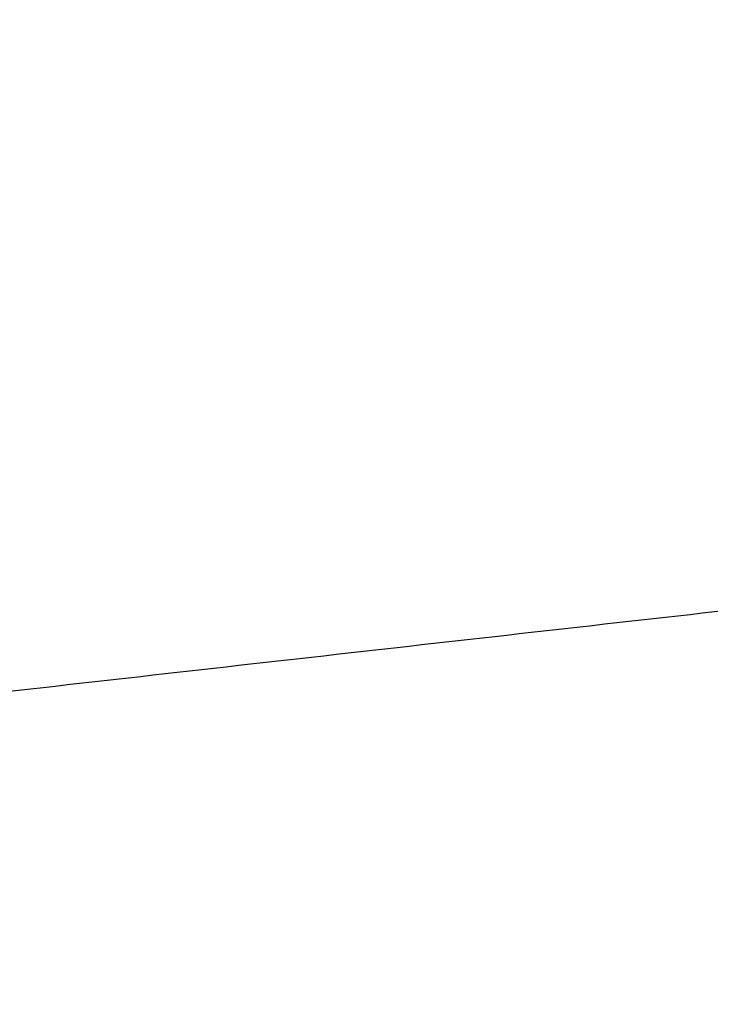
# Model space of a CAD drawing. Header units: millimetres. Extents: x -435 to 414, y -387 to 463.
# Tile 58 of 256: x -364.41 to -362.53, y -195.22 to -192.54. Entities that reach past the tile are written whole.
import ezdxf

# ---------------------------------------------------------------- set-up
doc = ezdxf.new("R2010")
doc.units = ezdxf.units.MM
doc.layers.add('mousse 2', color=7, linetype='Continuous', true_color=0x616161)

msp = doc.modelspace()

# ---------------------------------------------------------------- linework, layer by layer
at = {"layer": 'mousse 2'}
msp.add_rational_spline([(-362.6074, -227.3573, 240.7437), (-362.7432, -227.3206, 242.3429), (-363.0353, -227.1033, 245.6047), (-363.4389, -226.4673, 249.6751), (-363.792, -225.7171, 252.9868), (-364.1731, -224.7768, 256.3951), (-364.6878, -223.2562, 260.6822), (-365.3523, -220.8945, 265.727), (-366.0604, -217.9788, 270.6324), (-366.801, -214.5264, 275.3123), (-367.563, -210.5628, 279.6921), (-368.3318, -206.1398, 283.6918), (-369.0923, -201.3261, 287.2427), (-369.8317, -196.1905, 290.2995), (-370.5364, -190.8204, 292.8226), (-371.1929, -185.3213, 294.7864), (-371.791, -179.8007, 296.1914), (-372.2397, -175.2175, 296.9224), (-372.6451, -170.7322, 297.3329), (-372.8665, -168.0676, 297.4031), (-373.0049, -166.2987, 297.3728)], [0.792966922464, 0.793467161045, 0.794649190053, 0.796529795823, 0.798314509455, 0.800335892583, 0.803242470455, 0.807258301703, 0.811790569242, 0.816772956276, 0.822132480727, 0.827769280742, 0.833573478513, 0.839447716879, 0.845284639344, 0.850971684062, 0.856411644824, 0.860715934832, 0.864788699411, 0.867124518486, 0.868638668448], degree=3, knots=[1.273213, 1.273213, 1.273213, 1.273213, 5.394498, 9.699887, 11.908667, 14.18586, 18.880454, 23.745262, 28.726703, 33.837398, 39.049735, 44.33131, 49.646306, 54.957441, 60.26725, 65.500527, 70.585281, 75.53124, 77.933766, 82.676814, 82.676814, 82.676814, 82.676814], dxfattribs=at)
msp.add_open_spline([(-371.5222, -195.1657, 345.0951), (-363.0217, -194.2065, 247.3182), (-354.5213, -193.2474, 149.5413)], degree=2, dxfattribs=at)

doc.saveas('drawing.dxf')
